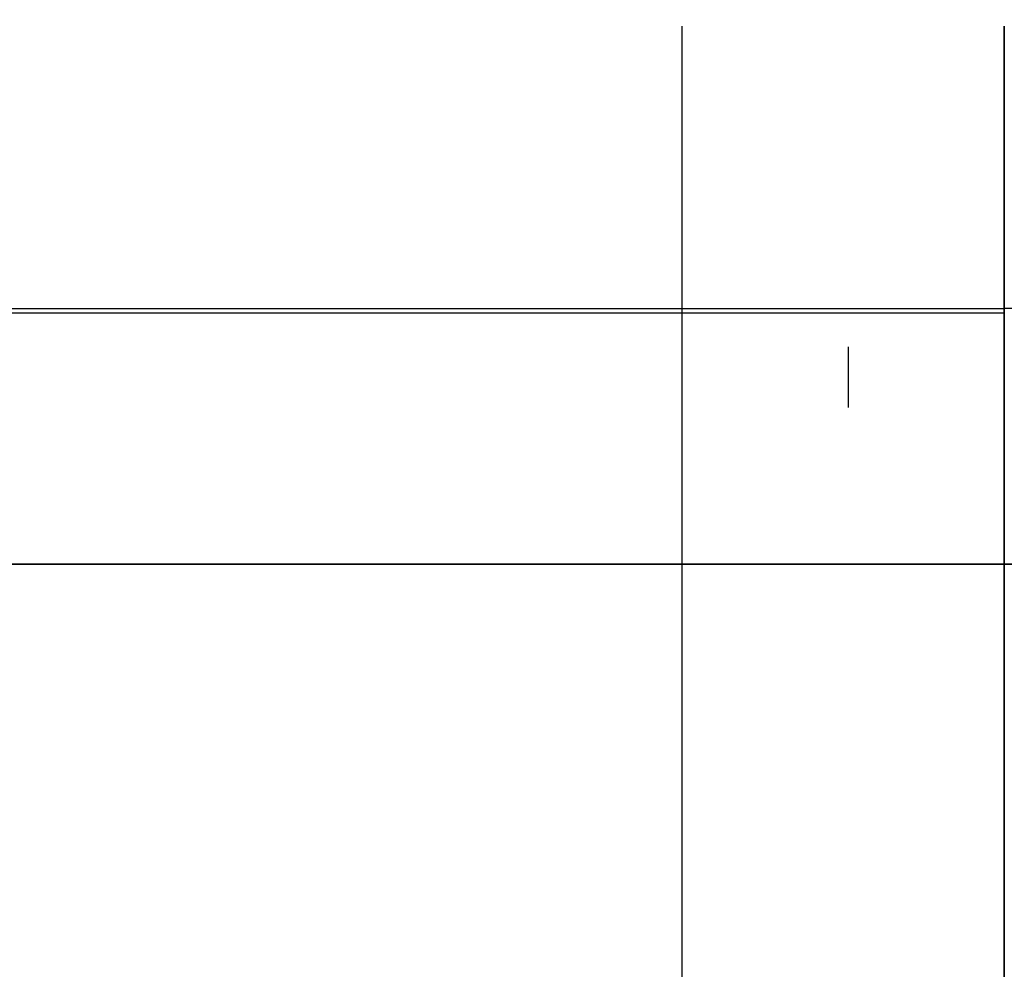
# Model space of a CAD drawing. Header units: millimetres. Extents: x -1030 to 192, y -442 to 180.
# Tile 144 of 256: x -725 to -419, y -126 to 169. Entities that reach past the tile are written whole.
import ezdxf

# ---------------------------------------------------------------- set-up
doc = ezdxf.new("R2010")
doc.units = ezdxf.units.MM
doc.header["$MEASUREMENT"] = 0
doc.layers.add('OVIDIO 120x60x72h', color=7, linetype='Continuous')

msp = doc.modelspace()

# ---------------------------------------------------------------- linework, layer by layer
at = {"layer": 'OVIDIO 120x60x72h', "extrusion": (0, 1, 0)}
for points in [[(1003.79, 755.54), (419.11, 755.54)], [(-165.57, 755.54), (419.11, 755.54)], [(1003.79, 755.19), (419.11, 755.19)], [(1003.79, 757.08), (419.11, 757.08)], [(419.11, 755.58), (1003.79, 755.58)], [(419.11, 757.08), (1003.79, 757.08)], [(1003.79, 755.58), (419.11, 755.58)], [(419.11, 753.29), (1003.41, 753.29)], [(1003.41, 753.29), (419.11, 753.29)], [(419.11, 753.29), (-165.19, 753.29)], [(-165.19, 753.29), (419.11, 753.29)], [(-165.57, 755.19), (419.11, 755.19)], [(-165.57, 755.58), (419.11, 755.58)], [(419.11, 757.08), (-165.57, 757.08)], [(419.11, 755.58), (-165.57, 755.58)], [(-165.57, 757.08), (419.11, 757.08)], [(419.11, 733.87), (931.14, 733.87)], [(419.11, 733.87), (-92.91, 733.87)], [(419.11, 735.22), (931.14, 735.22)], [(419.11, 735.22), (-92.91, 735.22)], [(865.69, 714.46), (419.11, 714.46)], [(419.11, 714.46), (865.69, 714.46)], [(419.11, 715.8), (865.69, 715.8)], [(865.69, 715.8), (419.11, 715.8)], [(419.11, 715.77), (865.69, 715.77)], [(865.69, 716.03), (419.11, 716.03)], [(419.11, 716.03), (865.69, 716.03)], [(419.11, 714.46), (-27.47, 714.46)], [(-27.47, 714.46), (419.11, 714.46)], [(-27.47, 715.8), (419.11, 715.8)], [(419.11, 715.8), (-27.47, 715.8)], [(419.11, 715.77), (-27.47, 715.77)], [(-27.47, 716.03), (419.11, 716.03)], [(419.11, 716.03), (-27.47, 716.03)], [(419.11, 714.35), (865.69, 714.35)], [(419.11, 715.35), (865.69, 715.35)], [(865.69, 715.35), (419.11, 715.35)], [(419.11, 714.35), (-27.47, 714.35)], [(-27.47, 715.35), (419.11, 715.35)], [(419.11, 715.35), (-27.47, 715.35)], [(419.11, 754.17), (917.44, 754.17)], [(917.44, 754.17), (419.11, 754.17)], [(917.44, 753.5), (419.11, 753.5)], [(419.11, 753.5), (917.44, 753.5)], [(916.04, 755.58), (419.11, 755.58)], [(419.11, 755.58), (916.04, 755.58)], [(916.04, 754.08), (419.11, 754.08)], [(419.11, 754.08), (916.04, 754.08)], [(-79.22, 754.17), (419.11, 754.17)], [(419.11, 754.17), (-79.22, 754.17)], [(419.11, 753.5), (-79.22, 753.5)], [(-79.22, 753.5), (419.11, 753.5)], [(-77.82, 755.58), (419.11, 755.58)], [(419.11, 755.58), (-77.82, 755.58)], [(-77.82, 754.08), (419.11, 754.08)], [(419.11, 754.08), (-77.82, 754.08)], [(385.33, 694.33), (842.87, 694.33)], [(385.33, 693.16), (842.87, 693.16)], [(906.68, 755.58), (419.11, 755.58)], [(906.68, 754.08), (419.11, 754.08)], [(-68.46, 755.58), (419.11, 755.58)], [(-68.46, 754.08), (419.11, 754.08)], [(892.27, 755.58), (419.11, 755.58)], [(419.11, 755.58), (892.27, 755.58)], [(892.27, 754.08), (419.11, 754.08)], [(892.27, 754.83), (419.11, 754.83)], [(419.11, 754.08), (892.27, 754.08)], [(419.11, 755.58), (-54.05, 755.58)], [(419.11, 754.08), (-54.05, 754.08)], [(-54.05, 755.58), (419.11, 755.58)], [(-54.05, 754.83), (419.11, 754.83)], [(-54.05, 754.08), (419.11, 754.08)]]:
    msp.add_lwpolyline(points, dxfattribs=at)
at = {"layer": 'OVIDIO 120x60x72h', "extrusion": (1, 0, 0)}
for points in [[(166.88, 757.08), (166.92, 757.08), (166.96, 757.08), (167, 757.07), (167.04, 757.07), (167.08, 757.07), (167.12, 757.06), (167.16, 757.06), (167.2, 757.05), (167.24, 757.05), (167.28, 757.04), (167.32, 757.03), (167.36, 757.02), (167.4, 757.01), (167.44, 757), (167.48, 756.99), (167.52, 756.97), (167.56, 756.96), (167.6, 756.94), (167.64, 756.93), (167.68, 756.91), (167.72, 756.89), (167.76, 756.87), (167.8, 756.85), (167.83, 756.83), (167.87, 756.81), (167.91, 756.79), (167.95, 756.77), (167.98, 756.74), (168.02, 756.72), (168.05, 756.7), (168.09, 756.67), (168.12, 756.64), (168.16, 756.62), (168.19, 756.59), (168.22, 756.56), (168.25, 756.53), (168.29, 756.5), (168.32, 756.47), (168.35, 756.44), (168.37, 756.4), (168.4, 756.37), (168.43, 756.34), (168.46, 756.31), (168.48, 756.27), (168.51, 756.24), (168.53, 756.2), (168.56, 756.17), (168.58, 756.13), (168.6, 756.1), (168.62, 756.06), (168.64, 756.02), (168.66, 755.99), (168.68, 755.95), (168.7, 755.91), (168.71, 755.88), (168.73, 755.84), (168.74, 755.8), (168.76, 755.76), (168.77, 755.73), (168.78, 755.69), (168.79, 755.65), (168.8, 755.61), (168.81, 755.58), (168.82, 755.54), (168.83, 755.5), (168.84, 755.46), (168.85, 755.42), (168.85, 755.38), (168.86, 755.35), (168.86, 755.31), (168.87, 755.27), (168.87, 755.23), (168.87, 755.19), (168.88, 755.15), (168.88, 755.1), (168.88, 755.06), (168.88, 755.02), (168.88, 754.98), (168.87, 754.94), (168.87, 754.9), (168.86, 754.85), (168.86, 754.81), (168.85, 754.77), (168.85, 754.73), (168.84, 754.69), (168.83, 754.65), (168.82, 754.6), (168.81, 754.56), (168.8, 754.52), (168.79, 754.48), (168.77, 754.44), (168.76, 754.4), (168.74, 754.36), (168.73, 754.32), (168.71, 754.28), (168.69, 754.24), (168.67, 754.2), (168.65, 754.16), (168.63, 754.12), (168.61, 754.08), (168.59, 754.04), (168.57, 754.01), (168.54, 753.97), (168.52, 753.94), (168.49, 753.9), (168.47, 753.87), (168.44, 753.83), (168.41, 753.8), (168.39, 753.77), (168.36, 753.73), (168.33, 753.7), (168.3, 753.67), (168.27, 753.64), (168.24, 753.61), (168.21, 753.59), (168.18, 753.56), (168.14, 753.53), (168.11, 753.5), (168.08, 753.48), (168.05, 753.46), (168.01, 753.43), (167.98, 753.41), (167.94, 753.39), (167.91, 753.37), (167.88, 753.35), (167.84, 753.33), (167.81, 753.31), (167.77, 753.29)], [(166.88, 757.08), (166.92, 757.08), (166.96, 757.08), (166.99, 757.07), (167.03, 757.07), (167.07, 757.07), (167.11, 757.06), (167.15, 757.06), (167.19, 757.05), (167.23, 757.05), (167.27, 757.04), (167.32, 757.03), (167.36, 757.02), (167.4, 757.01), (167.44, 757), (167.48, 756.99), (167.52, 756.97), (167.56, 756.96), (167.6, 756.94), (167.64, 756.93), (167.67, 756.91), (167.71, 756.89), (167.75, 756.88), (167.79, 756.86), (167.83, 756.84), (167.87, 756.82), (167.9, 756.79), (167.94, 756.77), (167.98, 756.75), (168.01, 756.72), (168.05, 756.7), (168.08, 756.67), (168.12, 756.65), (168.15, 756.62), (168.19, 756.59), (168.22, 756.56), (168.25, 756.53), (168.28, 756.5), (168.31, 756.47), (168.34, 756.44), (168.37, 756.41), (168.4, 756.38), (168.43, 756.34), (168.45, 756.31), (168.48, 756.28), (168.5, 756.24), (168.53, 756.21), (168.55, 756.17), (168.58, 756.14), (168.6, 756.1), (168.62, 756.06), (168.64, 756.03), (168.66, 755.99), (168.68, 755.95), (168.69, 755.92), (168.71, 755.88), (168.73, 755.84), (168.74, 755.8), (168.76, 755.76), (168.77, 755.73), (168.78, 755.69), (168.79, 755.65), (168.8, 755.61), (168.81, 755.58), (168.82, 755.54), (168.83, 755.5), (168.84, 755.46), (168.85, 755.42), (168.85, 755.38), (168.86, 755.34), (168.86, 755.3), (168.87, 755.26), (168.87, 755.22), (168.87, 755.18), (168.88, 755.14), (168.88, 755.1), (168.88, 755.06), (168.88, 755.02), (168.87, 754.98), (168.87, 754.93), (168.87, 754.89), (168.86, 754.85), (168.86, 754.81), (168.85, 754.77), (168.85, 754.72), (168.84, 754.68), (168.83, 754.64), (168.82, 754.6), (168.81, 754.56), (168.8, 754.51), (168.78, 754.47), (168.77, 754.43), (168.76, 754.39), (168.74, 754.35), (168.72, 754.31), (168.71, 754.27), (168.69, 754.23), (168.67, 754.19), (168.65, 754.15), (168.63, 754.11), (168.61, 754.08), (168.59, 754.04), (168.56, 754), (168.54, 753.97), (168.52, 753.93), (168.49, 753.9), (168.46, 753.86), (168.44, 753.83), (168.41, 753.79), (168.38, 753.76), (168.35, 753.73), (168.33, 753.7), (168.3, 753.67), (168.27, 753.64), (168.24, 753.61), (168.2, 753.58), (168.17, 753.56), (168.14, 753.53), (168.11, 753.5), (168.08, 753.48), (168.04, 753.45), (168.01, 753.43), (167.98, 753.41), (167.94, 753.39), (167.91, 753.37), (167.88, 753.35), (167.84, 753.33), (167.81, 753.31), (167.77, 753.29)], [(167.77, 753.29), (167.81, 753.31), (167.84, 753.33), (167.88, 753.35), (167.91, 753.37), (167.94, 753.39), (167.98, 753.41), (168.01, 753.43), (168.04, 753.45), (168.08, 753.48), (168.11, 753.5), (168.14, 753.53), (168.17, 753.56), (168.2, 753.58), (168.24, 753.61), (168.27, 753.64), (168.3, 753.67), (168.33, 753.7), (168.35, 753.73), (168.38, 753.76), (168.41, 753.79), (168.44, 753.83), (168.46, 753.86), (168.49, 753.9), (168.52, 753.93), (168.54, 753.97), (168.56, 754), (168.59, 754.04), (168.61, 754.08), (168.63, 754.11), (168.65, 754.15), (168.67, 754.19), (168.69, 754.23), (168.71, 754.27), (168.72, 754.31), (168.74, 754.35), (168.76, 754.39), (168.77, 754.43), (168.78, 754.47), (168.8, 754.51), (168.81, 754.56), (168.82, 754.6), (168.83, 754.64), (168.84, 754.68), (168.85, 754.72), (168.85, 754.77), (168.86, 754.81), (168.86, 754.85), (168.87, 754.89), (168.87, 754.93), (168.87, 754.98), (168.88, 755.02), (168.88, 755.06), (168.88, 755.1), (168.88, 755.14), (168.87, 755.18), (168.87, 755.22), (168.87, 755.26), (168.86, 755.3), (168.86, 755.34), (168.85, 755.38), (168.85, 755.42), (168.84, 755.46), (168.83, 755.5), (168.82, 755.54), (168.81, 755.58), (168.8, 755.61), (168.79, 755.65), (168.78, 755.69), (168.77, 755.73), (168.76, 755.76), (168.74, 755.8), (168.73, 755.84), (168.71, 755.88), (168.69, 755.92), (168.68, 755.95), (168.66, 755.99), (168.64, 756.03), (168.62, 756.06), (168.6, 756.1), (168.58, 756.14), (168.55, 756.17), (168.53, 756.21), (168.5, 756.24), (168.48, 756.28), (168.45, 756.31), (168.43, 756.34), (168.4, 756.38), (168.37, 756.41), (168.34, 756.44), (168.31, 756.47), (168.28, 756.5), (168.25, 756.53), (168.22, 756.56), (168.19, 756.59), (168.15, 756.62), (168.12, 756.65), (168.08, 756.67), (168.05, 756.7), (168.01, 756.72), (167.98, 756.75), (167.94, 756.77), (167.9, 756.79), (167.87, 756.82), (167.83, 756.84), (167.79, 756.86), (167.75, 756.88), (167.71, 756.89), (167.67, 756.91), (167.64, 756.93), (167.6, 756.94), (167.56, 756.96), (167.52, 756.97), (167.48, 756.99), (167.44, 757), (167.4, 757.01), (167.36, 757.02), (167.32, 757.03), (167.27, 757.04), (167.23, 757.05), (167.19, 757.05), (167.15, 757.06), (167.11, 757.06), (167.07, 757.07), (167.03, 757.07), (166.99, 757.07), (166.96, 757.08), (166.92, 757.08), (166.88, 757.08)], [(166.88, 755.58), (166.89, 755.58), (166.9, 755.58), (166.91, 755.58), (166.92, 755.58), (166.93, 755.58), (166.94, 755.57), (166.95, 755.57), (166.96, 755.57), (166.97, 755.57), (166.98, 755.57), (166.99, 755.57), (167, 755.56), (167.01, 755.56), (167.02, 755.56), (167.03, 755.56), (167.04, 755.55), (167.05, 755.55), (167.06, 755.54), (167.07, 755.54), (167.08, 755.54), (167.09, 755.53), (167.1, 755.53), (167.11, 755.52), (167.12, 755.52), (167.13, 755.51), (167.14, 755.51), (167.14, 755.5), (167.15, 755.49), (167.16, 755.49), (167.17, 755.48), (167.18, 755.48), (167.19, 755.47), (167.2, 755.46), (167.21, 755.46), (167.21, 755.45), (167.22, 755.44), (167.23, 755.43), (167.24, 755.43), (167.24, 755.42), (167.25, 755.41), (167.26, 755.4), (167.27, 755.39), (167.27, 755.39), (167.28, 755.38), (167.28, 755.37), (167.29, 755.36), (167.3, 755.35), (167.3, 755.34), (167.31, 755.33), (167.31, 755.32), (167.32, 755.31), (167.32, 755.31), (167.33, 755.3), (167.33, 755.29), (167.34, 755.28), (167.34, 755.27), (167.34, 755.26), (167.35, 755.25), (167.35, 755.24), (167.35, 755.23), (167.36, 755.22), (167.36, 755.21), (167.36, 755.2), (167.36, 755.19), (167.37, 755.18), (167.37, 755.17), (167.37, 755.16), (167.37, 755.15), (167.37, 755.15), (167.37, 755.14), (167.38, 755.13), (167.38, 755.12), (167.38, 755.11), (167.38, 755.1), (167.38, 755.08), (167.38, 755.07), (167.38, 755.06), (167.38, 755.05), (167.38, 755.04), (167.38, 755.03), (167.37, 755.02), (167.37, 755.01), (167.37, 755), (167.37, 754.99), (167.37, 754.98), (167.37, 754.97), (167.36, 754.96), (167.36, 754.95), (167.36, 754.94), (167.35, 754.93), (167.35, 754.92), (167.35, 754.91), (167.34, 754.9), (167.34, 754.89), (167.34, 754.88), (167.33, 754.87), (167.33, 754.86), (167.32, 754.85), (167.32, 754.84), (167.31, 754.83), (167.31, 754.82), (167.3, 754.81), (167.29, 754.8), (167.29, 754.79), (167.28, 754.78), (167.28, 754.78), (167.27, 754.77), (167.26, 754.76), (167.25, 754.75), (167.25, 754.74), (167.24, 754.73), (167.23, 754.73), (167.23, 754.72), (167.22, 754.71), (167.21, 754.7), (167.2, 754.7), (167.19, 754.69), (167.19, 754.68), (167.18, 754.68), (167.17, 754.67), (167.16, 754.67), (167.15, 754.66), (167.14, 754.66), (167.14, 754.65), (167.13, 754.65), (167.12, 754.64), (167.11, 754.64), (167.1, 754.63)], [(167.77, 753.29), (90.11, 714.46)], [(167.1, 754.63), (89.44, 715.8)], [(167.77, 753.29), (90.11, 714.46)], [(90.11, 714.46), (167.77, 753.29)], [(167.1, 754.63), (167.11, 754.64), (167.12, 754.64), (167.13, 754.65), (167.13, 754.65), (167.14, 754.66), (167.15, 754.66), (167.16, 754.67), (167.17, 754.67), (167.18, 754.68), (167.18, 754.69), (167.19, 754.69), (167.2, 754.7), (167.21, 754.7), (167.22, 754.71), (167.22, 754.72), (167.23, 754.73), (167.24, 754.73), (167.25, 754.74), (167.25, 754.75), (167.26, 754.76), (167.27, 754.77), (167.27, 754.77), (167.28, 754.78), (167.29, 754.79), (167.29, 754.8), (167.3, 754.81), (167.3, 754.82), (167.31, 754.83), (167.31, 754.84), (167.32, 754.85), (167.33, 754.86), (167.33, 754.87), (167.33, 754.88), (167.34, 754.89), (167.34, 754.9), (167.35, 754.91), (167.35, 754.92), (167.35, 754.93), (167.36, 754.94), (167.36, 754.95), (167.36, 754.96), (167.36, 754.97), (167.37, 754.98), (167.37, 754.99), (167.37, 755), (167.37, 755.01), (167.37, 755.02), (167.37, 755.03), (167.38, 755.04), (167.38, 755.05), (167.38, 755.06), (167.38, 755.07), (167.38, 755.08), (167.38, 755.09), (167.38, 755.1), (167.38, 755.11), (167.37, 755.13), (167.37, 755.14), (167.37, 755.15), (167.37, 755.15), (167.37, 755.16), (167.37, 755.17), (167.37, 755.18), (167.36, 755.19), (167.36, 755.2), (167.36, 755.21), (167.36, 755.22), (167.35, 755.23), (167.35, 755.24), (167.35, 755.25), (167.34, 755.26), (167.34, 755.27), (167.34, 755.28), (167.33, 755.29), (167.33, 755.3), (167.32, 755.31), (167.32, 755.32), (167.31, 755.32), (167.31, 755.33), (167.3, 755.34), (167.3, 755.35), (167.29, 755.36), (167.28, 755.37), (167.28, 755.38), (167.27, 755.39), (167.26, 755.39), (167.26, 755.4), (167.25, 755.41), (167.24, 755.42), (167.24, 755.43), (167.23, 755.43), (167.22, 755.44), (167.21, 755.45), (167.2, 755.46), (167.2, 755.46), (167.19, 755.47), (167.18, 755.48), (167.17, 755.48), (167.16, 755.49), (167.15, 755.5), (167.14, 755.5), (167.13, 755.51), (167.12, 755.51), (167.12, 755.52), (167.11, 755.52), (167.1, 755.53), (167.09, 755.53), (167.08, 755.54), (167.07, 755.54), (167.06, 755.54), (167.05, 755.55), (167.04, 755.55), (167.03, 755.56), (167.02, 755.56), (167.01, 755.56), (167, 755.56), (166.99, 755.57), (166.98, 755.57), (166.97, 755.57), (166.96, 755.57), (166.95, 755.57), (166.94, 755.57), (166.93, 755.58), (166.92, 755.58), (166.91, 755.58), (166.9, 755.58), (166.89, 755.58), (166.88, 755.58)], [(166.88, 755.58), (166.89, 755.58), (166.9, 755.58), (166.91, 755.58), (166.92, 755.58), (166.93, 755.58), (166.94, 755.57), (166.95, 755.57), (166.96, 755.57), (166.97, 755.57), (166.98, 755.57), (166.99, 755.57), (167, 755.56), (167.01, 755.56), (167.02, 755.56), (167.03, 755.56), (167.04, 755.55), (167.05, 755.55), (167.06, 755.54), (167.07, 755.54), (167.08, 755.54), (167.09, 755.53), (167.1, 755.53), (167.11, 755.52), (167.12, 755.52), (167.12, 755.51), (167.13, 755.51), (167.14, 755.5), (167.15, 755.5), (167.16, 755.49), (167.17, 755.48), (167.18, 755.48), (167.19, 755.47), (167.2, 755.46), (167.2, 755.46), (167.21, 755.45), (167.22, 755.44), (167.23, 755.43), (167.24, 755.43), (167.24, 755.42), (167.25, 755.41), (167.26, 755.4), (167.26, 755.39), (167.27, 755.39), (167.28, 755.38), (167.28, 755.37), (167.29, 755.36), (167.3, 755.35), (167.3, 755.34), (167.31, 755.33), (167.31, 755.32), (167.32, 755.32), (167.32, 755.31), (167.33, 755.3), (167.33, 755.29), (167.34, 755.28), (167.34, 755.27), (167.34, 755.26), (167.35, 755.25), (167.35, 755.24), (167.35, 755.23), (167.36, 755.22), (167.36, 755.21), (167.36, 755.2), (167.36, 755.19), (167.37, 755.18), (167.37, 755.17), (167.37, 755.16), (167.37, 755.15), (167.37, 755.15), (167.37, 755.14), (167.37, 755.13), (167.38, 755.11), (167.38, 755.1), (167.38, 755.09), (167.38, 755.08), (167.38, 755.07), (167.38, 755.06), (167.38, 755.05), (167.38, 755.04), (167.37, 755.03), (167.37, 755.02), (167.37, 755.01), (167.37, 755), (167.37, 754.99), (167.37, 754.98), (167.36, 754.97), (167.36, 754.96), (167.36, 754.95), (167.36, 754.94), (167.35, 754.93), (167.35, 754.92), (167.35, 754.91), (167.34, 754.9), (167.34, 754.89), (167.33, 754.88), (167.33, 754.87), (167.33, 754.86), (167.32, 754.85), (167.31, 754.84), (167.31, 754.83), (167.3, 754.82), (167.3, 754.81), (167.29, 754.8), (167.29, 754.79), (167.28, 754.78), (167.27, 754.77), (167.27, 754.77), (167.26, 754.76), (167.25, 754.75), (167.25, 754.74), (167.24, 754.73), (167.23, 754.73), (167.22, 754.72), (167.22, 754.71), (167.21, 754.7), (167.2, 754.7), (167.19, 754.69), (167.18, 754.69), (167.18, 754.68), (167.17, 754.67), (167.16, 754.67), (167.15, 754.66), (167.14, 754.66), (167.13, 754.65), (167.13, 754.65), (167.12, 754.64), (167.11, 754.64), (167.1, 754.63)], [(89.44, 715.8), (167.1, 754.63)], [(167.1, 754.63), (89.44, 715.8)], [(166.88, 755.58), (67.42, 755.58)], [(67.42, 755.58), (166.88, 755.58)], [(88.77, 716.03), (69.7, 754.17)], [(87.43, 715.35), (87.45, 715.31), (87.48, 715.27), (87.5, 715.23), (87.53, 715.19), (87.55, 715.14), (87.58, 715.1), (87.61, 715.06), (87.64, 715.03), (87.67, 714.99), (87.7, 714.95), (87.73, 714.91), (87.77, 714.87), (87.8, 714.84), (87.84, 714.8), (87.87, 714.77), (87.91, 714.74), (87.95, 714.71), (87.99, 714.67), (88.03, 714.64), (88.07, 714.61), (88.11, 714.59), (88.15, 714.56), (88.19, 714.53), (88.23, 714.51), (88.28, 714.49), (88.32, 714.46), (88.36, 714.44), (88.41, 714.42), (88.45, 714.4), (88.5, 714.38), (88.54, 714.37), (88.59, 714.35), (88.63, 714.34), (88.68, 714.32), (88.72, 714.31), (88.77, 714.3), (88.82, 714.29), (88.87, 714.28), (88.92, 714.27), (88.96, 714.27), (89.01, 714.26), (89.06, 714.26), (89.11, 714.25), (89.16, 714.25), (89.21, 714.25), (89.26, 714.25), (89.31, 714.25), (89.36, 714.25), (89.41, 714.26), (89.46, 714.26), (89.51, 714.27), (89.56, 714.28), (89.61, 714.29), (89.65, 714.3), (89.7, 714.31), (89.75, 714.32), (89.8, 714.33), (89.84, 714.35), (89.89, 714.37), (89.94, 714.38), (89.98, 714.4), (90.03, 714.42), (90.07, 714.44), (90.11, 714.46)], [(88.77, 716.03), (88.78, 716.01), (88.78, 716), (88.79, 715.99), (88.8, 715.98), (88.8, 715.97), (88.81, 715.96), (88.82, 715.95), (88.82, 715.94), (88.83, 715.93), (88.84, 715.92), (88.85, 715.91), (88.86, 715.91), (88.86, 715.9), (88.87, 715.89), (88.88, 715.88), (88.89, 715.87), (88.9, 715.86), (88.91, 715.86), (88.92, 715.85), (88.93, 715.84), (88.94, 715.83), (88.95, 715.83), (88.96, 715.82), (88.97, 715.81), (88.98, 715.81), (88.99, 715.8), (89.01, 715.8), (89.02, 715.79), (89.03, 715.79), (89.04, 715.78), (89.05, 715.78), (89.06, 715.77), (89.07, 715.77), (89.08, 715.77), (89.1, 715.76), (89.11, 715.76), (89.12, 715.76), (89.13, 715.76), (89.14, 715.75), (89.16, 715.75), (89.17, 715.75), (89.18, 715.75), (89.19, 715.75), (89.2, 715.75), (89.22, 715.75), (89.23, 715.75), (89.24, 715.75), (89.25, 715.75), (89.27, 715.75), (89.28, 715.75), (89.29, 715.75), (89.3, 715.76), (89.32, 715.76), (89.33, 715.76), (89.34, 715.76), (89.35, 715.77), (89.36, 715.77), (89.38, 715.77), (89.39, 715.78), (89.4, 715.78), (89.41, 715.79), (89.42, 715.79), (89.43, 715.8), (89.44, 715.8)], [(90.11, 714.46), (90.07, 714.44), (90.03, 714.42), (89.99, 714.4), (89.95, 714.39), (89.91, 714.37), (89.86, 714.36), (89.82, 714.34), (89.77, 714.33), (89.73, 714.31), (89.68, 714.3), (89.63, 714.29), (89.59, 714.28), (89.54, 714.27), (89.49, 714.27), (89.44, 714.26), (89.39, 714.26), (89.34, 714.25), (89.29, 714.25), (89.24, 714.25), (89.19, 714.25), (89.14, 714.25), (89.09, 714.25), (89.04, 714.26), (88.99, 714.26), (88.94, 714.27), (88.89, 714.28), (88.84, 714.29), (88.79, 714.3), (88.74, 714.31), (88.69, 714.32), (88.64, 714.34), (88.59, 714.35), (88.54, 714.37), (88.49, 714.39), (88.44, 714.41), (88.39, 714.43), (88.35, 714.45), (88.3, 714.47), (88.26, 714.5), (88.21, 714.52), (88.17, 714.55), (88.12, 714.58), (88.08, 714.6), (88.04, 714.63), (88, 714.66), (87.96, 714.69), (87.92, 714.73), (87.89, 714.76), (87.85, 714.79), (87.81, 714.83), (87.78, 714.86), (87.75, 714.9), (87.71, 714.93), (87.68, 714.97), (87.65, 715.01), (87.62, 715.04), (87.59, 715.08), (87.57, 715.12), (87.54, 715.16), (87.52, 715.2), (87.49, 715.24), (87.47, 715.28), (87.45, 715.32), (87.43, 715.35)], [(87.43, 715.35), (87.45, 715.32), (87.47, 715.28), (87.49, 715.24), (87.52, 715.2), (87.54, 715.16), (87.57, 715.12), (87.59, 715.08), (87.62, 715.04), (87.65, 715.01), (87.68, 714.97), (87.71, 714.93), (87.75, 714.9), (87.78, 714.86), (87.81, 714.83), (87.85, 714.79), (87.89, 714.76), (87.92, 714.73), (87.96, 714.69), (88, 714.66), (88.04, 714.63), (88.08, 714.6), (88.12, 714.58), (88.17, 714.55), (88.21, 714.52), (88.26, 714.5), (88.3, 714.47), (88.35, 714.45), (88.39, 714.43), (88.44, 714.41), (88.49, 714.39), (88.54, 714.37), (88.59, 714.35), (88.64, 714.34), (88.69, 714.32), (88.74, 714.31), (88.79, 714.3), (88.84, 714.29), (88.89, 714.28), (88.94, 714.27), (88.99, 714.26), (89.04, 714.26), (89.09, 714.25), (89.14, 714.25), (89.19, 714.25), (89.24, 714.25), (89.29, 714.25), (89.34, 714.25), (89.39, 714.26), (89.44, 714.26), (89.49, 714.27), (89.54, 714.27), (89.59, 714.28), (89.63, 714.29), (89.68, 714.3), (89.73, 714.31), (89.77, 714.33), (89.82, 714.34), (89.86, 714.36), (89.91, 714.37), (89.95, 714.39), (89.99, 714.4), (90.03, 714.42), (90.07, 714.44), (90.11, 714.46)], [(88.77, 716.03), (88.78, 716.02), (88.78, 716.01), (88.79, 716), (88.79, 715.99), (88.8, 715.98), (88.81, 715.97), (88.81, 715.96), (88.82, 715.95), (88.83, 715.94), (88.83, 715.93), (88.84, 715.92), (88.85, 715.91), (88.86, 715.9), (88.87, 715.89), (88.88, 715.88), (88.89, 715.88), (88.89, 715.87), (88.9, 715.86), (88.91, 715.85), (88.92, 715.85), (88.93, 715.84), (88.95, 715.83), (88.96, 715.82), (88.97, 715.82), (88.98, 715.81), (88.99, 715.8), (89, 715.8), (89.01, 715.79), (89.02, 715.79), (89.04, 715.78), (89.05, 715.78), (89.06, 715.77), (89.07, 715.77), (89.09, 715.77), (89.1, 715.76), (89.11, 715.76), (89.12, 715.76), (89.14, 715.76), (89.15, 715.75), (89.16, 715.75), (89.17, 715.75), (89.19, 715.75), (89.2, 715.75), (89.21, 715.75), (89.22, 715.75), (89.24, 715.75), (89.25, 715.75), (89.26, 715.75), (89.27, 715.75), (89.29, 715.75), (89.3, 715.76), (89.31, 715.76), (89.32, 715.76), (89.33, 715.76), (89.35, 715.77), (89.36, 715.77), (89.37, 715.77), (89.38, 715.78), (89.39, 715.78), (89.4, 715.78), (89.41, 715.79), (89.42, 715.79), (89.43, 715.8), (89.44, 715.8)], [(89.44, 715.8), (89.43, 715.8), (89.42, 715.79), (89.41, 715.79), (89.4, 715.78), (89.39, 715.78), (89.38, 715.78), (89.37, 715.77), (89.36, 715.77), (89.35, 715.77), (89.33, 715.76), (89.32, 715.76), (89.31, 715.76), (89.3, 715.76), (89.29, 715.75), (89.27, 715.75), (89.26, 715.75), (89.25, 715.75), (89.24, 715.75), (89.22, 715.75), (89.21, 715.75), (89.2, 715.75), (89.19, 715.75), (89.17, 715.75), (89.16, 715.75), (89.15, 715.75), (89.14, 715.76), (89.12, 715.76), (89.11, 715.76), (89.1, 715.76), (89.09, 715.77), (89.07, 715.77), (89.06, 715.77), (89.05, 715.78), (89.04, 715.78), (89.02, 715.79), (89.01, 715.79), (89, 715.8), (88.99, 715.8), (88.98, 715.81), (88.97, 715.82), (88.96, 715.82), (88.95, 715.83), (88.93, 715.84), (88.92, 715.85), (88.91, 715.85), (88.9, 715.86), (88.89, 715.87), (88.89, 715.88), (88.88, 715.88), (88.87, 715.89), (88.86, 715.9), (88.85, 715.91), (88.84, 715.92), (88.83, 715.93), (88.83, 715.94), (88.82, 715.95), (88.81, 715.96), (88.81, 715.97), (88.8, 715.98), (88.79, 715.99), (88.79, 716), (88.78, 716.01), (88.78, 716.02), (88.77, 716.03)], [(69.7, 754.17), (88.77, 716.03)], [(88.77, 716.03), (69.7, 754.17)], [(87.43, 715.35), (68.36, 753.5)], [(87.43, 715.35), (68.36, 753.5)], [(68.36, 753.5), (87.43, 715.35)], [(69.7, 754.17), (69.66, 754.24), (69.62, 754.32), (69.58, 754.39), (69.53, 754.46), (69.48, 754.53), (69.42, 754.6), (69.37, 754.67), (69.31, 754.74), (69.25, 754.8), (69.22, 754.84), (69.19, 754.87), (69.15, 754.9), (69.12, 754.93), (69.09, 754.96), (69.05, 754.99), (69.02, 755.01), (68.98, 755.04), (68.95, 755.07), (68.91, 755.1), (68.87, 755.12), (68.84, 755.15), (68.8, 755.17), (68.76, 755.2), (68.72, 755.22), (68.68, 755.24), (68.64, 755.27), (68.6, 755.29), (68.56, 755.31), (68.52, 755.33), (68.48, 755.35), (68.44, 755.37), (68.4, 755.38), (68.36, 755.4), (68.32, 755.42), (68.27, 755.43), (68.23, 755.45), (68.19, 755.46), (68.1, 755.48), (68.02, 755.51), (67.93, 755.53), (67.85, 755.54), (67.76, 755.56), (67.67, 755.57), (67.59, 755.57), (67.5, 755.58), (67.42, 755.58)], [(68.36, 753.5), (68.34, 753.53), (68.33, 753.56), (68.31, 753.59), (68.29, 753.62), (68.27, 753.65), (68.25, 753.68), (68.22, 753.7), (68.2, 753.73), (68.17, 753.76), (68.16, 753.77), (68.15, 753.79), (68.13, 753.8), (68.12, 753.81), (68.11, 753.82), (68.09, 753.83), (68.08, 753.85), (68.06, 753.86), (68.05, 753.87), (68.03, 753.88), (68.02, 753.89), (68, 753.9), (67.99, 753.91), (67.97, 753.92), (67.96, 753.93), (67.94, 753.94), (67.92, 753.95), (67.91, 753.96), (67.89, 753.97), (67.87, 753.98), (67.86, 753.98), (67.84, 753.99), (67.82, 754), (67.81, 754), (67.79, 754.01), (67.77, 754.02), (67.75, 754.02), (67.74, 754.03), (67.7, 754.04), (67.67, 754.05), (67.63, 754.06), (67.59, 754.06), (67.56, 754.07), (67.52, 754.07), (67.49, 754.08), (67.45, 754.08), (67.42, 754.08)], [(67.42, 755.58), (67.5, 755.58), (67.59, 755.57), (67.67, 755.57), (67.76, 755.56), (67.85, 755.54), (67.93, 755.53), (68.02, 755.51), (68.1, 755.48), (68.19, 755.46), (68.23, 755.45), (68.27, 755.43), (68.32, 755.42), (68.36, 755.4), (68.4, 755.38), (68.44, 755.37), (68.48, 755.35), (68.52, 755.33), (68.56, 755.31), (68.6, 755.29), (68.64, 755.27), (68.68, 755.24), (68.72, 755.22), (68.76, 755.2), (68.8, 755.17), (68.84, 755.15), (68.87, 755.12), (68.91, 755.1), (68.95, 755.07), (68.98, 755.04), (69.02, 755.01), (69.05, 754.99), (69.09, 754.96), (69.12, 754.93), (69.15, 754.9), (69.19, 754.87), (69.22, 754.84), (69.25, 754.8), (69.31, 754.74), (69.37, 754.67), (69.42, 754.6), (69.48, 754.53), (69.53, 754.46), (69.58, 754.39), (69.62, 754.32), (69.66, 754.24), (69.7, 754.17)], [(69.7, 754.17), (69.66, 754.24), (69.62, 754.32), (69.58, 754.39), (69.53, 754.46), (69.48, 754.53), (69.42, 754.6), (69.37, 754.67), (69.31, 754.74), (69.25, 754.8), (69.22, 754.84), (69.19, 754.87), (69.15, 754.9), (69.12, 754.93), (69.09, 754.96), (69.05, 754.99), (69.02, 755.01), (68.98, 755.04), (68.95, 755.07), (68.91, 755.1), (68.87, 755.12), (68.84, 755.15), (68.8, 755.17), (68.76, 755.2), (68.72, 755.22), (68.68, 755.24), (68.64, 755.27), (68.6, 755.29), (68.56, 755.31), (68.52, 755.33), (68.48, 755.35), (68.44, 755.37), (68.4, 755.38), (68.36, 755.4), (68.32, 755.42), (68.27, 755.43), (68.23, 755.45), (68.19, 755.46), (68.1, 755.48), (68.02, 755.51), (67.93, 755.53), (67.85, 755.54), (67.76, 755.56), (67.67, 755.57), (67.59, 755.57), (67.5, 755.58), (67.42, 755.58)], [(68.36, 753.5), (68.34, 753.53), (68.33, 753.56), (68.31, 753.59), (68.29, 753.62), (68.27, 753.65), (68.25, 753.68), (68.22, 753.7), (68.2, 753.73), (68.17, 753.76), (68.16, 753.77), (68.15, 753.79), (68.13, 753.8), (68.12, 753.81), (68.11, 753.82), (68.09, 753.83), (68.08, 753.85), (68.06, 753.86), (68.05, 753.87), (68.03, 753.88), (68.02, 753.89), (68, 753.9), (67.99, 753.91), (67.97, 753.92), (67.96, 753.93), (67.94, 753.94), (67.92, 753.95), (67.91, 753.96), (67.89, 753.97), (67.87, 753.98), (67.86, 753.98), (67.84, 753.99), (67.82, 754), (67.81, 754), (67.79, 754.01), (67.77, 754.02), (67.75, 754.02), (67.74, 754.03), (67.7, 754.04), (67.67, 754.05), (67.63, 754.06), (67.59, 754.06), (67.56, 754.07), (67.52, 754.07), (67.49, 754.08), (67.45, 754.08), (67.42, 754.08)], [(67.42, 754.08), (67.45, 754.08), (67.49, 754.08), (67.52, 754.07), (67.56, 754.07), (67.59, 754.06), (67.63, 754.06), (67.67, 754.05), (67.7, 754.04), (67.74, 754.03), (67.75, 754.02), (67.77, 754.02), (67.79, 754.01), (67.81, 754), (67.82, 754), (67.84, 753.99), (67.86, 753.98), (67.87, 753.98), (67.89, 753.97), (67.91, 753.96), (67.92, 753.95), (67.94, 753.94), (67.96, 753.93), (67.97, 753.92), (67.99, 753.91), (68, 753.9), (68.02, 753.89), (68.03, 753.88), (68.05, 753.87), (68.06, 753.86), (68.08, 753.85), (68.09, 753.83), (68.11, 753.82), (68.12, 753.81), (68.13, 753.8), (68.15, 753.79), (68.16, 753.77), (68.17, 753.76), (68.2, 753.73), (68.22, 753.7), (68.25, 753.68), (68.27, 753.65), (68.29, 753.62), (68.31, 753.59), (68.33, 753.56), (68.34, 753.53), (68.36, 753.5)], [(48.54, 755.58), (48.54, 754.08)], [(48.54, 754.08), (48.54, 755.58)], [(48.54, 755.58), (-131, 755.58)], [(48.54, 755.58), (48.54, 754.08)], [(-131, 755.58), (48.54, 755.58)]]:
    msp.add_lwpolyline(points, dxfattribs=at)
at = {"layer": 'OVIDIO 120x60x72h', "extrusion": (7.53877e-07, 1, 0)}
for points in [[(1003.41, 754.63), (419.11, 754.63)], [(419.11, 754.63), (1003.41, 754.63)]]:
    msp.add_lwpolyline(points, dxfattribs=at)
at = {"layer": 'OVIDIO 120x60x72h'}
for points in [[(-519.11, 166.88), (-519.11, -131)], [(-519.11, 166.88), (-519.11, -131)], [(-419.11, -131), (-419.11, 166.88)], [(-419.11, 166.88), (-419.11, -131)], [(-928.01, 79.24), (-419.11, 79.24)], [(-928.01, 77.89), (-419.11, 77.89)], [(89.79, 79.24), (-419.11, 79.24)], [(-467.58, 67.42), (-467.58, 48.54)], [(-467.58, 67.42), (-467.58, 48.54)], [(-419.11, 48.54), (-419.11, 67.42)], [(-419.11, 67.42), (-419.11, 48.54)], [(-419.11, 67.42), (-419.11, 48.54)], [(-419.11, 67.42), (-419.11, 48.54)], [(-419.11, 48.54), (-419.11, 67.42)], [(-419.11, 48.54), (-419.11, 67.42)]]:
    msp.add_lwpolyline(points, dxfattribs=at)
at = {"layer": 'OVIDIO 120x60x72h', "extrusion": (-7.53877e-07, 1, 0)}
for points in [[(419.11, 754.63), (-165.19, 754.63)], [(-165.19, 754.63), (419.11, 754.63)]]:
    msp.add_lwpolyline(points, dxfattribs=at)

doc.saveas('drawing.dxf')
